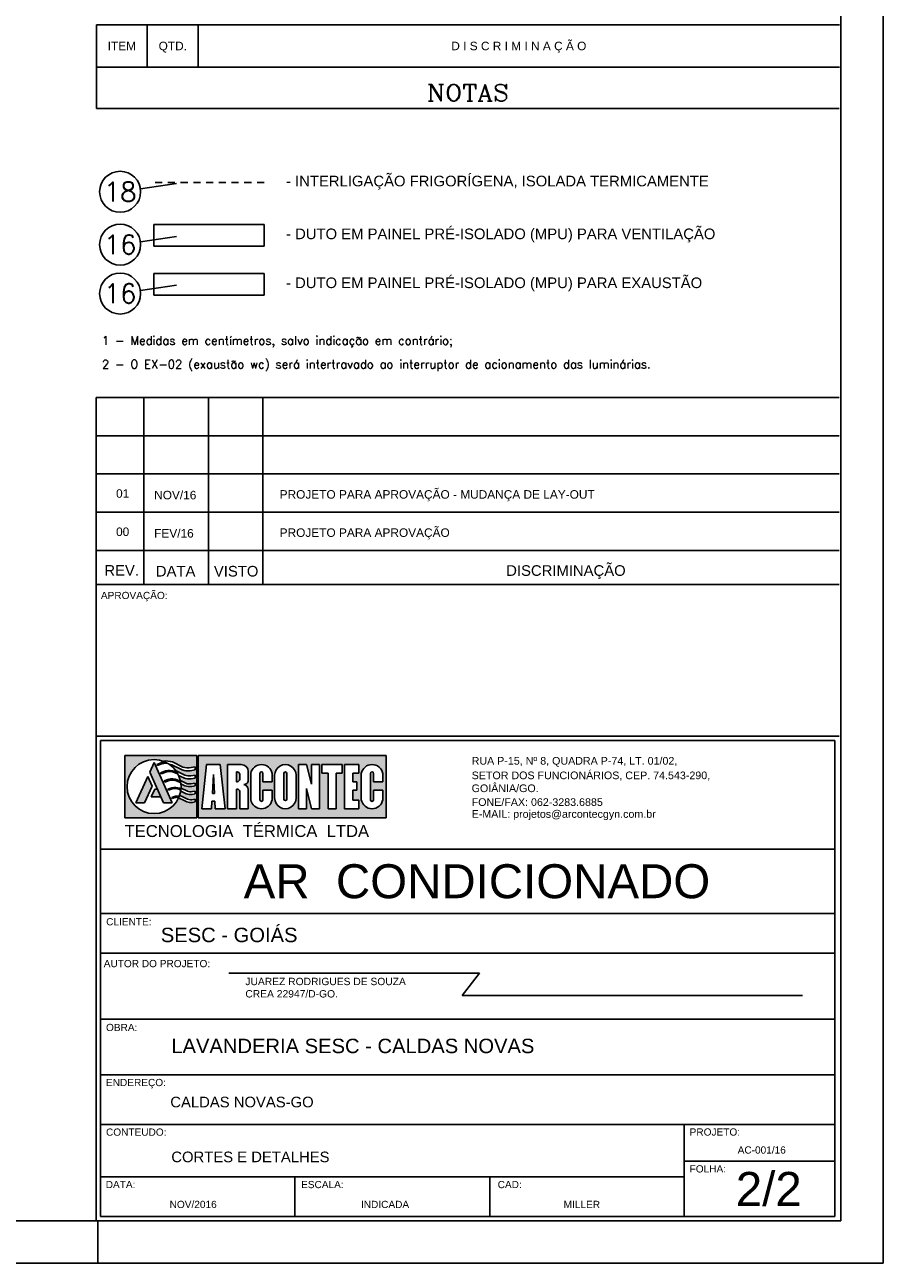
# Model space of a CAD drawing. Header units: inches. Extents: x -35 to 144, y -65 to -22.
# Tile 35 of 47: x 128 to 144, y -65 to -43. Entities that reach past the tile are written whole.
import ezdxf
from ezdxf.enums import TextEntityAlignment as Align

# ---------------------------------------------------------------- set-up
doc = ezdxf.new("R2010")
doc.units = ezdxf.units.IN
doc.header["$MEASUREMENT"] = 0
doc.linetypes.add('HIDDEN2', pattern=[0.1875, 0.125, -0.0625])
for name, color, linetype in [('AR-HIDRÁUL.-FRIGOR.', 4, 'Continuous'), ('AR_LEGENDA', 7, 'Continuous'), ('AR_TEXTO-15', 6, 'Continuous'), ('AR_TEXTO-20', 5, 'Continuous')]:
    doc.layers.add(name, color=color, linetype=linetype)
doc.styles.add('AR_TEXTO-10', font='ROMANS.shx', dxfattribs={"height": 0.2})
doc.styles.add('AR_TEXTO-15', font='romans.shx', dxfattribs={"height": 0.225})
doc.styles.add('CAIXA', font='swiss.ttf')
doc.styles.add('ROMANS', font='arial.ttf', dxfattribs={"height": 0.18})
doc.styles.add('style3', font='arial.ttf')
doc.styles.add('TIT', font='ROMANC.SHX', dxfattribs={"height": 0.15})

# ---------------------------------------------------------------- blocks, each defined once
blk = doc.blocks.new('TIT_LEG')
at = {"layer": 'AR_LEGENDA', "color": 6}
for p, q in [((1750, 100), (0, 100)), ((0, 0), (0, 100)), ((120, 0), (120, 100)), ((240, 0), (240, 100)), ((1750, 0), (0, 0))]:
    blk.add_line(p, q, dxfattribs=at)
at = {"layer": 'AR_TEXTO-20', "color": 6, "linetype": 'Continuous', "style": 'ROMANS'}
for s, p in [('ITEM', (60, 50)), ('QTD.', (180, 50)), ('D I S C R I M I N A Ç Ã O', (995, 50))]:
    blk.add_text(s, height=20, dxfattribs=at).set_placement(p, align=Align.MIDDLE_CENTER)
blk = doc.blocks.new('NR_LEG')
at = {"layer": 'AR_TEXTO-15', "color": 8, "linetype": 'Continuous'}
blk.add_circle((0, 0), 32.2, dxfattribs=at)
at = {"layer": 'AR_TEXTO-15', "color": 6, "linetype": 'Continuous', "style": 'AR_TEXTO-15'}
blk.add_attdef('NR', text='', height=30, dxfattribs=at).set_placement((0, 0), align=Align.MIDDLE_CENTER)

msp = doc.modelspace()

# ---------------------------------------------------------------- hatches: boundary and pattern name
h = msp.add_hatch(color=7)
h.paths.add_polyline_path([(131.504, -56.206), (130.227, -56.206), (130.227, -57.31), (131.504, -57.31)])
h.paths.add_polyline_path([(131.327, -57.027), (131.242, -56.986, 0.105913), (131.177, -56.962, -0.800351), (130.27, -56.758, -0.521493), (130.911, -56.311, -0.137783), (131.071, -56.323), (131.255, -56.413, 0.140108), (131.401, -56.423), (131.474, -56.41), (131.474, -56.462), (131.385, -56.478, -0.124055), (131.241, -56.463), (131.058, -56.374, 0.046015), (131.01, -56.362, -0.091386), (131.134, -56.482), (131.289, -56.557, 0.120693), (131.394, -56.568), (131.474, -56.553), (131.474, -56.606), (131.402, -56.619, -0.124132), (131.269, -56.605), (131.18, -56.562, -0.049482), (131.211, -56.651), (131.31, -56.7, 0.120127), (131.403, -56.709), (131.474, -56.696), (131.474, -56.745), (131.411, -56.756, -0.12406), (131.292, -56.743), (131.22, -56.709, -0.026139), (131.223, -56.758, -0.013524), (131.222, -56.784), (131.333, -56.838, 0.138228), (131.426, -56.844), (131.474, -56.836), (131.474, -56.886), (131.422, -56.895, -0.124345), (131.314, -56.884), (131.216, -56.836, -0.043901), (131.196, -56.917, -0.040247), (131.228, -56.926), (131.314, -56.968, 0.179322), (131.416, -56.991), (131.474, -56.98), (131.474, -57.029), (131.424, -57.038, -0.124726)], flags=16)
h.paths.add_polyline_path([(131.067, -57.045), (130.915, -57.045), (130.867, -56.937), (130.697, -56.937), (130.758, -56.803), (130.806, -56.803), (130.671, -56.501), (130.746, -56.333)], flags=0)
h.paths.add_polyline_path([(130.577, -57.045), (130.426, -57.045), (130.635, -56.58), (130.711, -56.749)], flags=0)
h = msp.add_hatch(color=7)
h.paths.add_polyline_path([(134.849, -57.31), (134.849, -56.206), (131.526, -56.206), (131.526, -57.31)])
h.paths.add_polyline_path([(132.876, -56.959), (132.876, -56.558, -1.000561), (133.254, -56.558), (133.254, -56.959, -1.000561)], flags=16)
h.paths.add_polyline_path([(133.297, -57.148), (133.297, -56.368), (133.438, -56.368), (133.527, -56.715), (133.527, -56.368), (133.668, -56.368), (133.668, -57.148), (133.527, -57.148), (133.438, -56.791), (133.438, -57.148)], flags=16)
h.paths.add_polyline_path([(133.038, -56.979), (133.038, -56.525, -1), (133.092, -56.525), (133.092, -56.979, -1)], flags=0)
h.paths.add_polyline_path([(132.832, -56.525, 0.828061), (132.454, -56.525), (132.454, -56.991, 0.828061), (132.832, -56.991), (132.832, -56.818), (132.67, -56.818), (132.67, -56.991, -1.012987), (132.616, -56.991), (132.616, -56.526, -0.000004), (132.616, -56.526, -1.012979), (132.67, -56.526), (132.67, -56.676), (132.832, -56.676)], flags=16)
h.paths.add_polyline_path([(133.819, -57.148), (133.819, -56.52), (133.711, -56.52), (133.711, -56.368), (134.07, -56.368), (134.07, -56.52), (133.962, -56.52), (133.962, -57.148)], flags=16)
h.paths.add_polyline_path([(132.214, -56.802, -0.414214), (132.259, -56.846), (132.259, -57.148), (132.41, -57.148), (132.41, -56.81, 0.390536), (132.328, -56.721, 0.448293), (132.41, -56.649), (132.41, -56.493, 0.414216), (132.286, -56.368, -0.000002), (132.286, -56.368), (132.043, -56.368), (132.043, -57.148), (132.205, -57.148), (132.205, -56.802), (132.209, -56.802)], flags=16)
h.paths.add_polyline_path([(134.113, -57.148), (134.113, -56.368), (134.364, -56.368), (134.364, -56.52), (134.256, -56.52), (134.256, -56.676), (134.327, -56.676), (134.327, -56.818), (134.256, -56.818), (134.256, -56.996), (134.364, -56.996), (134.364, -57.148)], flags=16)
h.paths.add_polyline_path([(132.214, -56.672), (132.205, -56.672), (132.205, -56.498), (132.214, -56.498, -0.414214), (132.259, -56.543), (132.259, -56.627, -0.414214)], flags=0)
h.paths.add_polyline_path([(132, -57.148), (131.826, -57.148), (131.819, -57.018), (131.768, -57.018), (131.761, -57.148), (131.588, -57.148), (131.675, -56.368), (131.913, -56.368)], flags=16)
h.paths.add_polyline_path([(134.786, -56.525, 0.828061), (134.407, -56.525), (134.407, -56.991, 0.828061), (134.786, -56.991), (134.786, -56.818), (134.624, -56.818), (134.624, -56.991, -0.000004), (134.624, -56.991, -1.012979), (134.57, -56.991), (134.57, -56.526, -1.012987), (134.624, -56.526), (134.624, -56.676), (134.786, -56.676)], flags=16)
h.paths.add_polyline_path([(131.812, -56.877), (131.776, -56.877), (131.794, -56.542)], flags=0)

# ---------------------------------------------------------------- linework, layer by layer
at = {"color": 7, "linetype": 'Continuous'}
for q in [(143.627, -22.478), (82.538, -65.175)]:
    msp.add_line((143.627, -65.175), q, dxfattribs=at)
at = {"color": 1}
for p, q in [((142.877, -64.425), (142.877, -23.228)), ((129.721, -53.187), (129.721, -49.887)), ((142.846, -49.887), (129.721, -49.887)), ((130.565, -49.887), (130.565, -53.187)), ((131.705, -49.887), (131.705, -53.187)), ((132.669, -49.887), (132.669, -53.187)), ((129.721, -52.587), (142.846, -52.587)), ((129.721, -53.187), (142.846, -53.187)), ((129.721, -53.187), (142.096, -53.187)), ((129.721, -64.425), (129.721, -53.187)), ((130.471, -53.187), (140.157, -53.187)), ((130.471, -53.187), (142.396, -53.187)), ((130.766, -53.187), (140.216, -53.187)), ((129.721, -55.867), (142.846, -55.867)), ((130.471, -55.867), (142.846, -55.867)), ((142.877, -64.425), (84.413, -64.425))]:
    msp.add_line(p, q, dxfattribs=at)
at = {"color": 8}
for p, q in [((129.727, -44.054), (142.849, -44.054)), ((129.727, -44.782), (129.727, -44.054)), ((129.727, -44.782), (142.849, -44.782))]:
    msp.add_line(p, q, dxfattribs=at)
at = {"color": 8, "linetype": 'Continuous'}
for p, q in [((130.505, -46.202), (131.143, -46.108)), ((130.505, -47.135), (131.143, -47.041)), ((130.505, -47.999), (131.143, -47.905))]:
    msp.add_line(p, q, dxfattribs=at)
at = {"color": 5}
for p, q in [((130.744, -46.834), (132.69, -46.834)), ((130.744, -46.834), (130.744, -47.214)), ((132.69, -47.214), (132.69, -46.834)), ((130.744, -47.214), (132.69, -47.214))]:
    msp.add_line(p, q, dxfattribs=at)
at = {"color": 11}
for p, q in [((130.744, -47.698), (132.69, -47.698)), ((130.744, -47.698), (130.744, -48.078)), ((132.69, -47.698), (132.69, -48.078)), ((130.744, -48.078), (132.69, -48.078))]:
    msp.add_line(p, q, dxfattribs=at)
for p, q in [((142.846, -50.562), (129.721, -50.562)), ((129.721, -51.237), (142.846, -51.237)), ((129.721, -51.912), (142.846, -51.912)), ((132.068, -60.05), (136.495, -60.05)), ((136.495, -60.05), (136.191, -60.448)), ((136.191, -60.448), (142.2, -60.448)), ((129.798, -60.867), (142.769, -60.867)), ((129.798, -60.867), (142.769, -60.867)), ((129.752, -64.425), (129.752, -65.175))]:
    msp.add_line(p, q)
at = {"color": 7}
for p, q in [((129.798, -55.944), (142.769, -55.944)), ((129.798, -64.347), (129.798, -55.944)), ((142.769, -55.944), (142.769, -64.347)), ((130.227, -56.206), (130.227, -57.31)), ((131.504, -56.206), (130.227, -56.206)), ((131.504, -56.206), (131.504, -57.31)), ((131.526, -56.206), (134.849, -56.206)), ((131.526, -57.31), (131.526, -56.206)), ((134.849, -57.31), (134.849, -56.206)), ((130.746, -56.333), (130.671, -56.501)), ((130.746, -56.333), (131.067, -57.045)), ((130.795, -56.367), (130.902, -56.328)), ((130.795, -56.367), (130.803, -56.386)), ((130.803, -56.386), (130.901, -56.351)), ((131.058, -56.374), (131.241, -56.463)), ((131.071, -56.323), (131.255, -56.413)), ((131.474, -56.41), (131.401, -56.423)), ((131.474, -56.41), (131.474, -56.462)), ((131.588, -57.148), (131.675, -56.368)), ((131.675, -56.368), (131.913, -56.368)), ((132, -57.148), (131.913, -56.368)), ((132.043, -56.368), (132.286, -56.368)), ((132.043, -57.148), (132.043, -56.368)), ((133.438, -56.368), (133.297, -56.368)), ((133.297, -56.368), (133.297, -57.148)), ((133.438, -56.368), (133.527, -56.715)), ((133.527, -56.368), (133.668, -56.368)), ((133.527, -56.368), (133.527, -56.715)), ((133.668, -57.148), (133.668, -56.368)), ((133.711, -56.368), (133.711, -56.52)), ((133.711, -56.368), (134.07, -56.368)), ((134.07, -56.368), (134.07, -56.52)), ((134.113, -56.368), (134.364, -56.368)), ((134.113, -56.368), (134.113, -57.148)), ((134.364, -56.368), (134.364, -56.52)), ((130.635, -56.58), (130.426, -57.045)), ((130.635, -56.58), (130.711, -56.749)), ((130.671, -56.501), (130.915, -57.045)), ((130.86, -56.512), (130.95, -56.48)), ((130.86, -56.512), (130.869, -56.532)), ((130.869, -56.532), (130.956, -56.501)), ((130.926, -56.658), (131.004, -56.629)), ((131.106, -56.509), (131.17, -56.54)), ((131.114, -56.489), (131.151, -56.507)), ((131.134, -56.482), (131.289, -56.557)), ((131.154, -56.638), (131.214, -56.667)), ((131.18, -56.562), (131.269, -56.605)), ((131.474, -56.462), (131.385, -56.478)), ((131.474, -56.553), (131.393, -56.568)), ((131.474, -56.606), (131.402, -56.619)), ((131.474, -56.553), (131.474, -56.606)), ((131.794, -56.542), (131.776, -56.877)), ((131.794, -56.542), (131.812, -56.877)), ((132.205, -56.498), (132.214, -56.498)), ((132.205, -56.672), (132.205, -56.498)), ((132.259, -56.627), (132.259, -56.543)), ((132.41, -56.649), (132.41, -56.493)), ((132.454, -56.525), (132.454, -56.991)), ((132.616, -56.525), (132.616, -56.991)), ((132.67, -56.525), (132.67, -56.676)), ((132.832, -56.676), (132.832, -56.525)), ((132.876, -56.558), (132.876, -56.959)), ((133.038, -56.525), (133.038, -56.979)), ((133.092, -56.525), (133.092, -56.979)), ((133.254, -56.558), (133.254, -56.959)), ((133.711, -56.52), (133.819, -56.52)), ((133.819, -56.52), (133.819, -57.148)), ((133.962, -56.52), (133.962, -57.148)), ((133.962, -56.52), (134.07, -56.52)), ((134.256, -56.52), (134.364, -56.52)), ((134.256, -56.52), (134.256, -56.676)), ((134.407, -56.525), (134.407, -56.991)), ((134.57, -56.525), (134.57, -56.991)), ((134.624, -56.525), (134.624, -56.676)), ((134.786, -56.676), (134.786, -56.525)), ((130.711, -56.749), (130.577, -57.045)), ((130.758, -56.803), (130.697, -56.937)), ((130.806, -56.803), (130.758, -56.803)), ((130.926, -56.658), (130.935, -56.677)), ((130.935, -56.677), (131.01, -56.65)), ((130.992, -56.804), (131.061, -56.78)), ((130.992, -56.804), (131, -56.822)), ((131, -56.822), (131.066, -56.798)), ((131.145, -56.658), (131.218, -56.693)), ((131.186, -56.804), (131.219, -56.82)), ((131.194, -56.787), (131.221, -56.8)), ((131.211, -56.651), (131.31, -56.7)), ((131.216, -56.836), (131.314, -56.884)), ((131.22, -56.709), (131.291, -56.743)), ((131.222, -56.784), (131.334, -56.839)), ((131.474, -56.696), (131.403, -56.709)), ((131.474, -56.745), (131.411, -56.756)), ((131.474, -56.836), (131.426, -56.844)), ((131.474, -56.696), (131.474, -56.745)), ((131.474, -56.836), (131.474, -56.886)), ((132.205, -56.672), (132.214, -56.672)), ((132.205, -56.802), (132.214, -56.802)), ((132.205, -56.802), (132.209, -56.802)), ((132.205, -57.148), (132.205, -56.802)), ((132.259, -57.148), (132.259, -56.846)), ((132.41, -57.148), (132.41, -56.81)), ((132.669, -56.676), (132.832, -56.676)), ((132.669, -56.818), (132.832, -56.818)), ((132.67, -56.818), (132.67, -56.991)), ((132.832, -56.818), (132.832, -56.991)), ((133.438, -56.791), (133.438, -57.148)), ((133.527, -57.148), (133.438, -56.791)), ((133.438, -56.791), (133.438, -57.148)), ((134.256, -56.676), (134.327, -56.676)), ((134.256, -56.818), (134.256, -56.996)), ((134.256, -56.818), (134.327, -56.818)), ((134.327, -56.676), (134.327, -56.818)), ((134.623, -56.676), (134.786, -56.676)), ((134.623, -56.818), (134.786, -56.818)), ((134.624, -56.818), (134.624, -56.991)), ((134.786, -56.818), (134.786, -56.991)), ((130.426, -57.045), (130.577, -57.045)), ((130.867, -56.937), (130.697, -56.937)), ((131.067, -57.045), (130.915, -57.045)), ((131.057, -56.949), (131.105, -56.931)), ((131.057, -56.949), (131.066, -56.969)), ((131.066, -56.969), (131.113, -56.952)), ((131.228, -56.926), (131.314, -56.968)), ((131.242, -56.986), (131.327, -57.027)), ((131.474, -56.98), (131.416, -56.991)), ((131.474, -56.886), (131.422, -56.895)), ((131.474, -57.029), (131.424, -57.038)), ((131.474, -56.98), (131.474, -57.029)), ((131.768, -57.018), (131.761, -57.148)), ((131.768, -57.018), (131.819, -57.018)), ((131.776, -56.877), (131.812, -56.877)), ((131.819, -57.018), (131.826, -57.148)), ((134.256, -56.996), (134.364, -56.996)), ((134.364, -56.996), (134.364, -57.148)), ((131.588, -57.148), (131.761, -57.148)), ((131.826, -57.148), (132, -57.148)), ((132.043, -57.148), (132.205, -57.148)), ((132.259, -57.148), (132.41, -57.148)), ((133.297, -57.148), (133.438, -57.148)), ((133.313, -57.148), (133.438, -57.148)), ((133.527, -57.148), (133.652, -57.148)), ((133.527, -57.148), (133.668, -57.148)), ((133.819, -57.148), (133.962, -57.148)), ((134.113, -57.148), (134.364, -57.148)), ((131.504, -57.31), (130.227, -57.31)), ((131.526, -57.31), (134.849, -57.31)), ((129.798, -57.861), (142.769, -57.861)), ((129.798, -58.997), (142.769, -58.997)), ((129.798, -59.701), (142.769, -59.701)), ((129.798, -59.701), (142.769, -59.701)), ((129.798, -60.867), (142.769, -60.867)), ((129.798, -60.867), (142.769, -60.867)), ((129.798, -61.847), (142.769, -61.847)), ((129.798, -62.723), (142.769, -62.723)), ((140.113, -64.347), (140.113, -62.723)), ((140.113, -63.373), (142.769, -63.373)), ((129.798, -63.651), (140.113, -63.651)), ((133.233, -64.347), (133.233, -63.651)), ((136.678, -64.347), (136.678, -63.651)), ((129.798, -64.347), (142.769, -64.347))]:
    msp.add_line(p, q, dxfattribs=at)
msp.add_circle((130.746, -56.758), 0.476, dxfattribs=at)
for centre, radius, start, end in [((130.967, -56.625), 0.281, 87.3416, 103.7363), ((130.969, -56.602), 0.281, 96.2424, 103.7363), ((130.969, -56.602), 0.297, 69.8936, 101.2736), ((130.967, -56.625), 0.266, 70.2201, 80.7586), ((131.345, -56.163), 0.266, 250.2191, 282.1219), ((132.286, -56.493), 0.125, 0, 90), ((132.643, -56.561), 0.193, 10.7463, 169.2537), ((133.065, -56.558), 0.189, 359.9707, 180.0293), ((134.597, -56.561), 0.193, 10.7463, 169.2537), ((131.018, -56.752), 0.281, 69.8374, 103.9709), ((131.018, -56.752), 0.259, 70.0498, 103.7363), ((131.066, -56.877), 0.255, 69.7764, 103.9869), ((131.066, -56.877), 0.233, 70.0369, 103.7372), ((131.343, -56.185), 0.297, 249.8927, 278.1796), ((131.363, -56.348), 0.274, 249.8796, 278.1301), ((131.363, -56.348), 0.222, 250.4067, 278.107), ((132.214, -56.543), 0.0445, 0, 90), ((132.214, -56.627), 0.0445, 270, 0), ((132.643, -56.525), 0.0271, 0.7393, 179.2607), ((133.065, -56.525), 0.0267, 0, 180), ((134.597, -56.525), 0.0271, 0.7393, 179.2607), ((131.116, -56.999), 0.226, 69.7764, 103.9869), ((131.116, -56.999), 0.207, 70.0498, 103.7363), ((131.376, -56.513), 0.245, 250.0498, 278.1285), ((131.376, -56.513), 0.198, 250.5673, 278.1301), ((131.39, -56.677), 0.172, 250.4936, 282.0717), ((132.214, -56.846), 0.0445, 0, 90), ((132.337, -56.649), 0.0728, 265.5764, 359.4631), ((132.321, -56.81), 0.089, 0, 83.1244), ((131.153, -57.123), 0.198, 79.0174, 104.0288), ((131.153, -57.124), 0.177, 80.5206, 103.9869), ((131.153, -57.124), 0.164, 57.5508, 81.7341), ((131.153, -57.123), 0.211, 69.2258, 78.4446), ((131.395, -56.841), 0.151, 237.2824, 278.032), ((131.39, -56.677), 0.221, 249.9456, 278.1629), ((131.395, -56.841), 0.199, 249.7776, 278.1301), ((132.643, -56.955), 0.193, 190.7463, 349.2537), ((132.643, -56.991), 0.0271, 180.7393, 359.2607), ((133.065, -56.959), 0.189, 179.9707, 0.0293), ((133.065, -56.979), 0.0267, 180, 0), ((134.597, -56.955), 0.193, 190.7463, 349.2537), ((134.597, -56.991), 0.0271, 180.7393, 359.2607)]:
    msp.add_arc(centre, radius, start, end, dxfattribs=at)
at = {"layer": 'AR-HIDRÁUL.-FRIGOR.', "linetype": 'HIDDEN2'}
msp.add_line((132.69, -46.091), (130.744, -46.091), dxfattribs=at)

# ---------------------------------------------------------------- block references
at = {"color": 6, "xscale": 0.007500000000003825, "yscale": 0.007500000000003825, "zscale": 0.007500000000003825}
msp.add_blockref('TIT_LEG', (129.727, -44.054), dxfattribs=at)
at = {"layer": 'AR_TEXTO-15', "color": 8, "linetype": 'Continuous'}
ref = msp.add_blockref('NR_LEG', (130.147, -46.254), dxfattribs=dict(at, xscale=0.0112499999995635, yscale=0.0112499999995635, zscale=0.0112499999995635, rotation=180))
ref.add_attrib('NR', '18', dxfattribs={"color": 6, "linetype": 'Continuous', "height": 0.3375, "style": 'AR_TEXTO-15'}).set_placement((130.147, -46.254), align=Align.MIDDLE_CENTER)
ref = msp.add_blockref('NR_LEG', (130.147, -47.187), dxfattribs=dict(at, xscale=0.0112499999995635, yscale=0.0112499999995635, zscale=0.0112499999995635, rotation=180))
ref.add_attrib('NR', '16', dxfattribs={"color": 6, "linetype": 'Continuous', "height": 0.3375, "style": 'AR_TEXTO-15'}).set_placement((130.147, -47.187), align=Align.MIDDLE_CENTER)
ref = msp.add_blockref('NR_LEG', (130.147, -48.051), dxfattribs=dict(at, xscale=0.0112499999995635, yscale=0.0112499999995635, zscale=0.0112499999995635, rotation=180))
ref.add_attrib('NR', '16', dxfattribs={"color": 6, "linetype": 'Continuous', "height": 0.3375, "style": 'AR_TEXTO-15'}).set_placement((130.147, -48.051), align=Align.MIDDLE_CENTER)

# ---------------------------------------------------------------- texts
at = {"color": 3, "style": 'TIT', "width": 1.1}
msp.add_text('NOTAS', height=0.2947, dxfattribs=at).set_placement((136.289, -44.504), align=Align.MIDDLE)
at = {"color": 3, "style": 'ROMANS'}
for s, p in [('- INTERLIGAÇÃO FRIGORÍGENA, ISOLADA TERMICAMENTE', (133.077, -46.064)), ('- DUTO EM PAINEL PRÉ-ISOLADO (MPU) PARA VENTILAÇÃO', (133.077, -46.997)), ('- DUTO EM PAINEL PRÉ-ISOLADO (MPU) PARA EXAUSTÃO', (133.077, -47.861))]:
    msp.add_text(s, height=0.18757, dxfattribs=at).set_placement(p, align=Align.MIDDLE_LEFT)
at = {"color": 3}
for s, height, style, p in [('1 - Medidas em centímetros, salvo indicação em contrário;', 0.15, 'AR_TEXTO-10', (129.825, -48.956)), ('2 - O EX-02 (exaustão wc) será intertravado ao interruptor de acionamento das luminárias.', 0.15, 'AR_TEXTO-10', (129.825, -49.374)), ('REV. ', 0.1875, 'ROMANS', (129.868, -53.033)), ('DATA', 0.1875, 'ROMANS', (130.778, -53.048)), ('VISTO', 0.1875, 'ROMANS', (131.803, -53.048)), ('DISCRIMINAÇÃO', 0.1875, 'ROMANS', (136.967, -53.036)), ('CALDAS NOVAS-GO', 0.1875, 'ROMANS', (131.033, -62.422)), ('CORTES E DETALHES', 0.1875, 'ROMANS', (131.051, -63.391))]:
    msp.add_text(s, height=height, dxfattribs=dict(at, style=style)).set_placement(p)
at = {"color": 2, "style": 'ROMANS'}
for s, height, p in [('01', 0.15, (130.075, -51.657)), ('NOV/16', 0.15, (130.748, -51.685)), ('PROJETO PARA APROVAÇÃO - MUDANÇA DE LAY-OUT', 0.15, (132.965, -51.673)), ('00', 0.15, (130.075, -52.332)), ('FEV/16', 0.15, (130.748, -52.36)), ('PROJETO PARA APROVAÇÃO', 0.15, (132.965, -52.348)), ('APROVAÇÃO:', 0.1275, (129.807, -53.446)), ('CLIENTE:', 0.1275, (129.9, -59.208)), ('AUTOR DO PROJETO:', 0.1275, (129.857, -59.947)), ('JUAREZ RODRIGUES DE SOUZA', 0.13, (132.359, -60.264)), ('CREA 22947/D-GO.', 0.13, (132.359, -60.482)), ('OBRA:', 0.1275, (129.897, -61.075)), ('ENDEREÇO:', 0.1275, (129.897, -62.047)), ('CONTEUDO:', 0.1275, (129.897, -62.923)), ('PROJETO:', 0.1275, (140.207, -62.921)), ('AC-001/16', 0.1275, (141.055, -63.239)), ('FOLHA:', 0.1275, (140.207, -63.572)), ('DATA:', 0.1275, (129.892, -63.849)), ('ESCALA:', 0.1275, (133.343, -63.849)), ('CAD:', 0.1275, (136.816, -63.849)), ('NOV/2016', 0.1275, (131.021, -64.2)), ('INDICADA', 0.1275, (134.401, -64.2)), ('MILLER', 0.1275, (137.981, -64.2))]:
    msp.add_text(s, height=height, dxfattribs=at).set_placement(p)
for s, p in [('RUA P-15, Nº 8, QUADRA P-74, LT. 01/02, ', (138.199, -56.37)), ('SETOR DOS FUNCIONÁRIOS, CEP. 74.543-290,', (138.463, -56.627)), ('GOIÂNIA/GO.', (136.948, -56.855)), ('FONE/FAX: 062-3283.6885', (137.515, -57.099)), ('E-MAIL: projetos@arcontecgyn.com.br', (137.982, -57.309))]:
    msp.add_text(s, height=0.135, dxfattribs=at).set_placement(p, align=Align.CENTER)
at = {"color": 7, "style": 'style3'}
msp.add_text('TECNOLOGIA  TÉRMICA  LTDA', height=0.21, dxfattribs=at).set_placement((130.225, -57.648))
at = {"color": 1, "style": 'CAIXA'}
msp.add_text('AR  CONDICIONADO', height=0.6, dxfattribs=at).set_placement((136.45, -58.729), align=Align.CENTER)
at = {"color": 140, "style": 'CAIXA'}
for s, p in [('SESC - GOIÁS', (130.865, -59.505)), ('LAVANDERIA SESC - CALDAS NOVAS', (131.051, -61.465))]:
    msp.add_text(s, height=0.255, dxfattribs=at).set_placement(p)
at = {"color": 1, "style": 'CAIXA'}
msp.add_text('2/2', height=0.6, dxfattribs=at).set_placement((141.022, -64.163))

doc.saveas('drawing.dxf')
